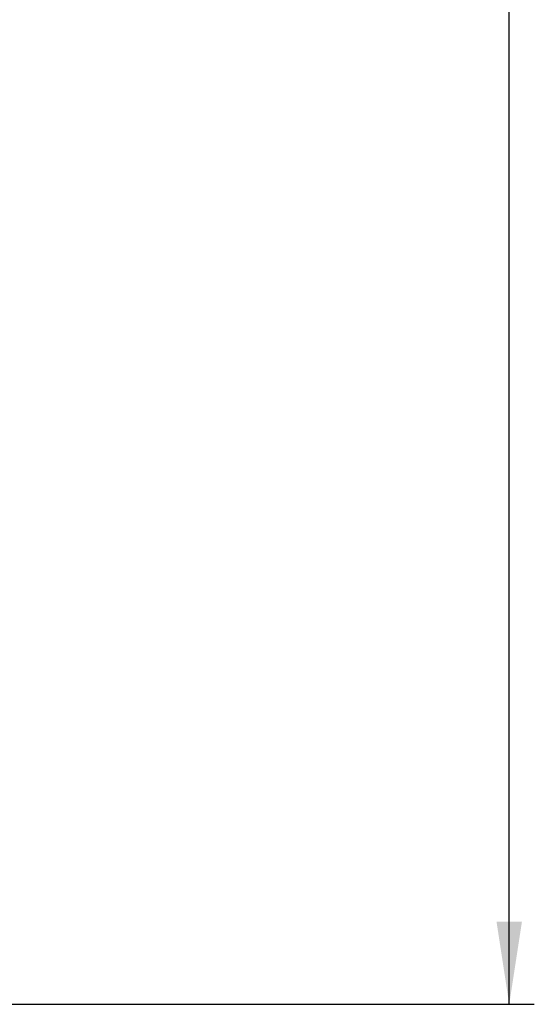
# Model space of a CAD drawing. Header units: millimetres. Extents: x 5 to 418, y 2 to 292.
# Tile 20 of 49: x 125 to 146, y 126 to 165. Entities that reach past the tile are written whole.
import ezdxf

# ---------------------------------------------------------------- set-up
doc = ezdxf.new("R2010")
doc.units = ezdxf.units.MM
doc.layers.add('SLD-0', color=7, linetype='Continuous')
doc.styles.add('SLDTEXTSTYLE0', font='TXT', dxfattribs={"width": 0.605})
doc.dimstyles.new('SLDDIMSTYLE0', dxfattribs={"dimtxt": 4.10931, "dimasz": 3.302, "dimexe": 0, "dimexo": 0.0625, "dimgap": 1.027327, "dimtad": 1, "dimlfac": 3, "dimrnd": 1e-09, "dimzin": 12, "dimdsep": 46, "dimtxsty": 'SLDTEXTSTYLE0', "dimsah": 1, "dimcen": 0.09, "dimadec": 0, "dimazin": 3, "dimtfac": 1, "dimtofl": 0, "dimtmove": 0, "dimatfit": 3, "dimfxl": 1, "dimfrac": 2, "dimtolj": 1, "dimtzin": 12, "dimarcsym": 0})

# ---------------------------------------------------------------- blocks, each defined once
blk = doc.blocks.new('_D_1')
at = {"layer": 'SLD-0', "color": 7}
for p, q in [((123.345, 250.884), (145.863, 250.884)), ((144.863, 125.884), (144.863, 250.884)), ((123.345, 125.884), (145.863, 125.884))]:
    blk.add_line(p, q, dxfattribs=at)
for centre, start, end in [((141.708, 186.777), 63.4349, 116.5651), ((141.708, 189.991), 243.4349, 296.5651)]:
    blk.add_arc(centre, 7.056, start, end, dxfattribs=at)
for points in [[(144.863, 250.884), (144.355, 247.582), (145.371, 247.582)], [(144.863, 125.884), (145.371, 129.186), (144.355, 129.186)]]:
    blk.add_solid(points, dxfattribs=at)
at = {"layer": 'SLD-0', "color": 7, "insert": (139.406, 183.681), "char_height": 4.2333, "attachment_point": 1, "rotation": 90, "style": 'SLDTEXTSTYLE0'}
blk.add_mtext('375', dxfattribs=at)

msp = doc.modelspace()

# ---------------------------------------------------------------- dimensions: what is measured, and where the dimension line sits
at = {"layer": 'SLD-0', "color": 7}
dim = msp.add_linear_dim(base=(144.8634, 250.8844), p1=(123.3452, 125.8844), p2=(123.3452, 250.8844), angle=90, text='(<>)', dimstyle='SLDDIMSTYLE0', dxfattribs=at)
dim.commit()
dim.dimension.update_dxf_attribs({"geometry": '_D_1', "text_midpoint": (144.8634, 188.3844), "dimtype": 160})

doc.saveas('drawing.dxf')
